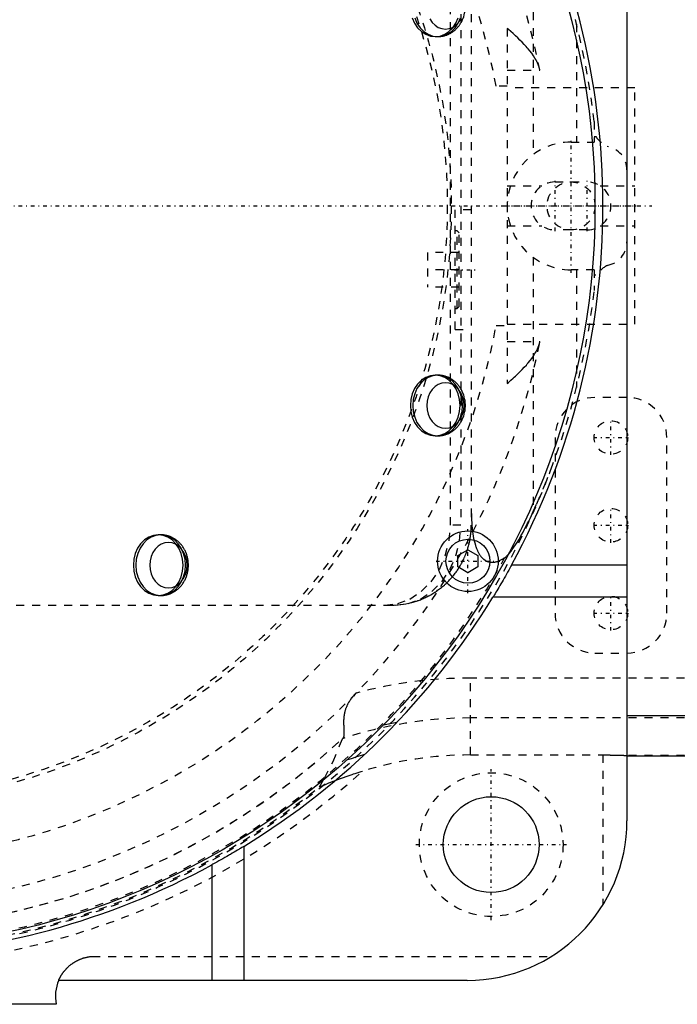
# Model space of a CAD drawing. Extents: x -584 to 223, y -128 to 128.
# Tile 18 of 20: x 21 to 103, y -100 to 23. Entities that reach past the tile are written whole.
import ezdxf

# ---------------------------------------------------------------- set-up
doc = ezdxf.new("R2010")
doc.units = 0
doc.linetypes.add('CENTER', pattern=[1.5, 0.45, -0.5, 0.05, -0.5])
doc.linetypes.add('DASHED', pattern=[2, 1, -1])
for name, color, linetype in [('AM_0', 7, 'CONTINUOUS'), ('AM_3', 7, 'DASHED'), ('AM_7', 7, 'CENTER')]:
    doc.layers.add(name, color=color, linetype=linetype)

msp = doc.modelspace()

# ---------------------------------------------------------------- linework, layer by layer
at = {"layer": 'AM_0', "color": 7, "linetype": 'CONTINUOUS'}
for p, q in [((97, 77), (97, -77)), ((75.83, -43.78), (77.08, -43.06)), ((77.08, -43.06), (78.33, -43.78)), ((75.83, -45.22), (75.83, -43.78)), ((78.33, -43.78), (78.33, -45.22)), ((77.08, -45.94), (75.83, -45.22)), ((78.33, -45.22), (77.08, -45.94)), ((97, -45), (82.53, -45)), ((97, -49), (80.22, -49)), ((108.2, -63.86), (97, -63.86)), ((97, -68.86), (108.2, -68.86)), ((49, -80.22), (49, -97)), ((45, -82.53), (45, -97)), ((77, -97), (25.81, -97)), ((25.5, -100), (-25.5, -100))]:
    msp.add_line(p, q, dxfattribs=at)
for points in [[(82.53, -45, 0), (82.46, -45.12, 0), (82.33, -45.37, 0), (82.19, -45.62, 0), (82.12, -45.74, 0), (82.05, -45.87, 0), (81.91, -46.12, 0), (81.77, -46.37, 0), (81.63, -46.61, 0), (81.49, -46.86, 0), (81.35, -47.1, 0), (81.28, -47.21, 0), (81.22, -47.33, 0), (81.08, -47.56, 0), (80.95, -47.78, 0), (80.83, -47.99, 0), (80.7, -48.2, 0), (80.59, -48.39, 0), (80.53, -48.48, 0), (80.48, -48.57, 0), (80.37, -48.75, 0), (80.27, -48.92, 0), (80.22, -49, 0)], [(49, -80.22, 0), (48.92, -80.27, 0), (48.75, -80.37, 0), (48.57, -80.48, 0), (48.48, -80.53, 0), (48.39, -80.59, 0), (48.2, -80.7, 0), (47.99, -80.83, 0), (47.78, -80.95, 0), (47.56, -81.08, 0), (47.33, -81.22, 0), (47.21, -81.28, 0), (47.1, -81.35, 0), (46.86, -81.49, 0), (46.61, -81.63, 0), (46.37, -81.77, 0), (46.12, -81.91, 0), (45.87, -82.05, 0), (45.74, -82.12, 0), (45.62, -82.19, 0), (45.37, -82.33, 0), (45.12, -82.46, 0), (45, -82.53, 0)]]:
    msp.add_polyline3d(points, dxfattribs=at)
for centre, radius in [((0, 0), 93), ((77.08, -44.5), 3.8), ((77.08, -44.5), 2.75), ((80, -80), 6)]:
    msp.add_circle(centre, radius, dxfattribs=at)
for centre, radius, start, end in [((0, 0), 94, 331.3979, 28.6021), ((0, 0), 94, 301.4179, 328.5821), ((77.4, -115), 51.14, 100.3624, 102.329), ((77.4, -115), 48.14, 105.9867, 108.8056), ((77, -77), 20, 270, 0), ((0, 0), 94, 271.8689, 298.6021), ((30.4, -98.98), 5, 156.6178, 191.7205)]:
    msp.add_arc(centre, radius, start, end, dxfattribs=at)
at = {"layer": 'AM_3', "color": 6, "linetype": 'DASHED'}
for p, q in [((74.88, -40), (74.88, 40)), ((76.2, 40), (76.2, -40)), ((77.5, 40), (77.5, -40)), ((85.27, 38.28), (85.27, 6.45)), ((82, 22.23), (82, -22.23)), ((90.69, 22.74), (90.69, 8)), ((72.98, 21.2), (73.29, 21.2)), ((82, 17), (86.09, 17)), ((82, 15), (80.62, 15)), ((98, 14.8), (82, 14.8)), ((98, -14.8), (98, 14.8)), ((92.9, 10.58), (92.9, 8)), ((92.9, 8.68), (93.1, 8.68)), ((90, 8), (92.9, 8)), ((82, 2.5), (86.34, 2.5)), ((88, 3), (92, 3)), ((93.66, 2.5), (98, 2.5)), ((77.5, -0.5), (75.5, -0.5)), ((75.5, -15.5), (75.5, -0.5)), ((75.75, -3.14), (75.5, -3.14)), ((76, -3.39), (75.75, -3.14)), ((75.75, -12.86), (75.75, -3.14)), ((76, -12.61), (76, -3.39)), ((82, -2.5), (86.34, -2.5)), ((92, -3), (88, -3)), ((93.66, -2.5), (98, -2.5)), ((76, -5.83), (72, -5.83)), ((72, -5.83), (72, -10.16)), ((85.27, -6.45), (85.27, -38.28)), ((76, -8), (72, -8)), ((92.9, -8), (90, -8)), ((90.69, -8), (90.69, -22.74)), ((92.9, -8), (92.9, -10.58)), ((93.1, -8.68), (92.9, -8.68)), ((76, -10.16), (72, -10.16)), ((75.5, -12.86), (75.75, -12.86)), ((75.75, -12.86), (76, -12.61)), ((75.5, -15.5), (77.5, -15.5)), ((80.62, -15), (82, -15)), ((82, -14.8), (98, -14.8)), ((82, -17), (86.09, -17)), ((73.29, -21.2), (72.98, -21.2)), ((97, -24), (93, -24)), ((72.98, -28.8), (73.29, -28.8)), ((88, -29), (88, -51)), ((102, -51), (102, -29)), ((76.2, -40), (74.88, -40)), ((38.59, -41.2), (38.28, -41.2)), ((38.28, -48.8), (38.59, -48.8)), ((-97.51, -50), (68.01, -50)), ((93, -56), (97, -56)), ((77.4, -68.77), (77.4, -59.14)), ((108.2, -59.14), (77.4, -59.14)), ((108.2, -64.14), (77.4, -64.14)), ((77.4, -68.77), (94, -68.77)), ((94, -68.77), (94, -87.54)), ((108.2, -68.85), (97, -68.85)), ((30, -94), (87.54, -94))]:
    msp.add_line(p, q, dxfattribs=at)
for points in [[(70.11, 23.55), (70.39, 22.89), (70.78, 22.31), (71.25, 21.84), (71.79, 21.49), (72.38, 21.27), (72.98, 21.2), (73.59, 21.27), (74.17, 21.49), (74.71, 21.84), (75.18, 22.31), (75.57, 22.89), (75.86, 23.55)], [(70.41, 23.55), (70.7, 22.89), (71.09, 22.31), (71.56, 21.84), (72.1, 21.49), (72.68, 21.27), (73.29, 21.2), (73.89, 21.27), (74.48, 21.49), (75.02, 21.84), (75.49, 22.31), (75.87, 22.89), (76.16, 23.55)], [(72.32, 23.41), (72.61, 22.98), (72.96, 22.63), (73.37, 22.36), (73.81, 22.2), (74.26, 22.15), (74.72, 22.2), (75.16, 22.36), (75.56, 22.63), (75.91, 22.98), (76.21, 23.41)], [(66.69, -50), (68.28, -49.81), (69.82, -49.24), (71.24, -48.31), (72.48, -47.07), (73.5, -45.56), (74.25, -43.83), (74.72, -41.95), (74.88, -40)], [(68.01, -50), (69.6, -49.81), (71.14, -49.24), (72.56, -48.31), (73.8, -47.07), (74.82, -45.56), (75.57, -43.83), (76.04, -41.95), (76.2, -40)]]:
    msp.add_lwpolyline(points, dxfattribs=at)
for points in [[(72.98, -28.8), (73.59, -28.73), (74.17, -28.51), (74.71, -28.16), (75.18, -27.69), (75.57, -27.11), (75.86, -26.45), (76.04, -25.74), (76.1, -25), (76.04, -24.26), (75.86, -23.55), (75.57, -22.89), (75.18, -22.31), (74.71, -21.84), (74.17, -21.49), (73.59, -21.27), (72.98, -21.2), (72.38, -21.27), (71.79, -21.49), (71.25, -21.84), (70.78, -22.31), (70.39, -22.89), (70.11, -23.55), (69.93, -24.26), (69.87, -25), (69.93, -25.74), (70.11, -26.45), (70.39, -27.11), (70.78, -27.69), (71.25, -28.16), (71.79, -28.51), (72.38, -28.73)], [(73.29, -28.8), (73.89, -28.73), (74.48, -28.51), (75.02, -28.16), (75.49, -27.69), (75.87, -27.11), (76.16, -26.45), (76.34, -25.74), (76.4, -25), (76.34, -24.26), (76.16, -23.55), (75.87, -22.89), (75.49, -22.31), (75.02, -21.84), (74.48, -21.49), (73.89, -21.27), (73.29, -21.2), (72.68, -21.27), (72.1, -21.49), (71.56, -21.84), (71.09, -22.31), (70.7, -22.89), (70.41, -23.55), (70.23, -24.26), (70.17, -25), (70.23, -25.74), (70.41, -26.45), (70.7, -27.11), (71.09, -27.69), (71.56, -28.16), (72.1, -28.51), (72.68, -28.73)], [(74.26, -22.15), (73.81, -22.2), (73.37, -22.36), (72.96, -22.63), (72.61, -22.98), (72.32, -23.41), (72.1, -23.91), (71.97, -24.44), (71.92, -25), (71.97, -25.56), (72.1, -26.09), (72.32, -26.59), (72.61, -27.02), (72.96, -27.37), (73.37, -27.64), (73.81, -27.8), (74.26, -27.85), (74.72, -27.8), (75.16, -27.64), (75.56, -27.37), (75.91, -27.02), (76.21, -26.59), (76.42, -26.09), (76.55, -25.56), (76.6, -25), (76.55, -24.44), (76.42, -23.91), (76.21, -23.41), (75.91, -22.98), (75.56, -22.63), (75.16, -22.36), (74.72, -22.2)], [(38.28, -48.8), (38.89, -48.73), (39.47, -48.51), (40.01, -48.16), (40.48, -47.69), (40.87, -47.11), (41.16, -46.45), (41.33, -45.74), (41.39, -45), (41.33, -44.26), (41.16, -43.55), (40.87, -42.89), (40.48, -42.31), (40.01, -41.84), (39.47, -41.49), (38.89, -41.27), (38.28, -41.2), (37.67, -41.27), (37.09, -41.49), (36.55, -41.84), (36.08, -42.31), (35.69, -42.89), (35.41, -43.55), (35.23, -44.26), (35.17, -45), (35.23, -45.74), (35.41, -46.45), (35.69, -47.11), (36.08, -47.69), (36.55, -48.16), (37.09, -48.51), (37.67, -48.73)], [(38.59, -48.8), (39.19, -48.73), (39.78, -48.51), (40.32, -48.16), (40.79, -47.69), (41.17, -47.11), (41.46, -46.45), (41.64, -45.74), (41.7, -45), (41.64, -44.26), (41.46, -43.55), (41.17, -42.89), (40.79, -42.31), (40.32, -41.84), (39.78, -41.49), (39.19, -41.27), (38.59, -41.2), (37.98, -41.27), (37.4, -41.49), (36.86, -41.84), (36.39, -42.31), (36, -42.89), (35.71, -43.55), (35.53, -44.26), (35.47, -45), (35.53, -45.74), (35.71, -46.45), (36, -47.11), (36.39, -47.69), (36.86, -48.16), (37.4, -48.51), (37.98, -48.73)], [(39.56, -42.15), (39.11, -42.2), (38.67, -42.36), (38.26, -42.63), (37.91, -42.98), (37.62, -43.41), (37.4, -43.91), (37.27, -44.44), (37.22, -45), (37.27, -45.56), (37.4, -46.09), (37.62, -46.59), (37.91, -47.02), (38.26, -47.37), (38.67, -47.64), (39.11, -47.8), (39.56, -47.85), (40.02, -47.8), (40.46, -47.64), (40.86, -47.37), (41.21, -47.02), (41.51, -46.59), (41.72, -46.09), (41.85, -45.56), (41.9, -45), (41.85, -44.44), (41.72, -43.91), (41.51, -43.41), (41.21, -42.98), (40.86, -42.63), (40.46, -42.36), (40.02, -42.2)]]:
    msp.add_lwpolyline(points, close=True, dxfattribs=at)
for points in [[(76.2, 22.92, 0), (76.26, 23.02, 0), (76.37, 23.23, 0), (76.46, 23.46, 0), (76.51, 23.57, 0), (76.55, 23.68, 0), (76.62, 23.92, 0), (76.67, 24.15, 0), (76.72, 24.39, 0), (76.75, 24.63, 0), (76.76, 24.88, 0), (76.76, 25, 0), (76.76, 25.12, 0), (76.75, 25.37, 0), (76.72, 25.61, 0), (76.67, 25.85, 0), (76.62, 26.08, 0), (76.55, 26.32, 0), (76.51, 26.43, 0), (76.46, 26.54, 0), (76.37, 26.76, 0), (76.26, 26.98, 0), (76.2, 27.08, 0)], [(74.88, 21.62, 0), (74.92, 21.64, 0), (75.01, 21.7, 0), (75.1, 21.75, 0), (75.14, 21.78, 0), (75.18, 21.81, 0), (75.27, 21.87, 0), (75.35, 21.94, 0), (75.43, 22, 0), (75.51, 22.07, 0), (75.58, 22.14, 0), (75.62, 22.18, 0), (75.66, 22.21, 0), (75.73, 22.29, 0), (75.8, 22.37, 0), (75.87, 22.45, 0), (75.93, 22.53, 0), (75.99, 22.61, 0), (76.02, 22.65, 0), (76.05, 22.7, 0), (76.11, 22.78, 0), (76.17, 22.87, 0), (76.2, 22.92, 0)], [(86.09, 17, 0), (86.08, 17.03, 0), (86.07, 17.09, 0), (86.06, 17.15, 0), (86.05, 17.18, 0), (86.04, 17.21, 0), (86.03, 17.26, 0), (86.01, 17.32, 0), (85.99, 17.38, 0), (85.97, 17.44, 0), (85.96, 17.49, 0), (85.95, 17.52, 0), (85.94, 17.55, 0), (85.92, 17.61, 0), (85.89, 17.66, 0), (85.87, 17.72, 0), (85.85, 17.78, 0), (85.83, 17.83, 0), (85.81, 17.86, 0), (85.8, 17.89, 0), (85.78, 17.94, 0), (85.75, 18, 0), (85.74, 18.02, 0), (85.72, 18.05, 0), (85.7, 18.11, 0), (85.67, 18.16, 0), (85.66, 18.19, 0), (85.64, 18.21, 0), (85.61, 18.27, 0), (85.58, 18.32, 0), (85.48, 18.51, 0), (85.28, 18.81, 0), (85.07, 19.11, 0), (84.85, 19.4, 0), (84.63, 19.67, 0), (84.51, 19.81, 0), (84.39, 19.95, 0), (84.14, 20.22, 0), (83.87, 20.5, 0), (83.6, 20.77, 0), (83.32, 21.04, 0), (83.03, 21.31, 0), (82.89, 21.45, 0), (82.74, 21.58, 0), (82.45, 21.84, 0), (82.15, 22.1, 0), (82, 22.23, 0)], [(73.29, 21.2, 0), (73.33, 21.2, 0), (73.43, 21.2, 0), (73.52, 21.21, 0), (73.56, 21.21, 0), (73.61, 21.22, 0), (73.7, 21.23, 0), (73.79, 21.24, 0), (73.88, 21.26, 0), (73.97, 21.27, 0), (74.06, 21.3, 0), (74.11, 21.31, 0), (74.15, 21.32, 0), (74.24, 21.34, 0), (74.33, 21.37, 0), (74.42, 21.4, 0), (74.5, 21.44, 0), (74.59, 21.47, 0), (74.63, 21.49, 0), (74.67, 21.51, 0), (74.75, 21.55, 0), (74.84, 21.6, 0), (74.88, 21.62, 0)], [(82, -22.23, 0), (82.15, -22.1, 0), (82.45, -21.84, 0), (82.75, -21.58, 0), (82.89, -21.44, 0), (83.04, -21.31, 0), (83.33, -21.04, 0), (83.61, -20.76, 0), (83.88, -20.49, 0), (84.14, -20.21, 0), (84.4, -19.94, 0), (84.52, -19.8, 0), (84.64, -19.66, 0), (84.86, -19.38, 0), (85.08, -19.1, 0), (85.29, -18.81, 0), (85.48, -18.5, 0), (85.59, -18.32, 0), (85.62, -18.26, 0), (85.64, -18.21, 0), (85.66, -18.18, 0), (85.67, -18.15, 0), (85.7, -18.1, 0), (85.73, -18.05, 0), (85.74, -18.02, 0), (85.75, -17.99, 0), (85.78, -17.94, 0), (85.8, -17.88, 0), (85.82, -17.85, 0), (85.83, -17.83, 0), (85.85, -17.77, 0), (85.87, -17.72, 0), (85.9, -17.66, 0), (85.92, -17.6, 0), (85.94, -17.55, 0), (85.95, -17.52, 0), (85.96, -17.49, 0), (85.97, -17.43, 0), (85.99, -17.38, 0), (86.01, -17.32, 0), (86.03, -17.26, 0), (86.04, -17.2, 0), (86.05, -17.18, 0), (86.06, -17.15, 0), (86.07, -17.09, 0), (86.08, -17.03, 0), (86.09, -17, 0)], [(74.88, -21.62, 0), (74.84, -21.6, 0), (74.75, -21.55, 0), (74.67, -21.51, 0), (74.63, -21.49, 0), (74.59, -21.47, 0), (74.5, -21.44, 0), (74.42, -21.4, 0), (74.33, -21.37, 0), (74.24, -21.34, 0), (74.15, -21.32, 0), (74.11, -21.31, 0), (74.06, -21.29, 0), (73.97, -21.27, 0), (73.88, -21.26, 0), (73.79, -21.24, 0), (73.7, -21.23, 0), (73.61, -21.22, 0), (73.56, -21.21, 0), (73.52, -21.21, 0), (73.43, -21.2, 0), (73.33, -21.2, 0), (73.29, -21.2, 0)], [(76.2, -22.92, 0), (76.17, -22.87, 0), (76.11, -22.78, 0), (76.05, -22.7, 0), (76.02, -22.65, 0), (75.99, -22.61, 0), (75.93, -22.53, 0), (75.87, -22.45, 0), (75.8, -22.37, 0), (75.73, -22.29, 0), (75.66, -22.21, 0), (75.62, -22.18, 0), (75.58, -22.14, 0), (75.51, -22.07, 0), (75.43, -22, 0), (75.35, -21.94, 0), (75.27, -21.87, 0), (75.18, -21.81, 0), (75.14, -21.78, 0), (75.1, -21.75, 0), (75.01, -21.7, 0), (74.92, -21.64, 0), (74.88, -21.62, 0)], [(76.2, -27.08, 0), (76.26, -26.98, 0), (76.37, -26.77, 0), (76.46, -26.54, 0), (76.51, -26.43, 0), (76.55, -26.32, 0), (76.62, -26.08, 0), (76.67, -25.85, 0), (76.72, -25.61, 0), (76.75, -25.37, 0), (76.76, -25.12, 0), (76.76, -25, 0), (76.76, -24.88, 0), (76.75, -24.63, 0), (76.72, -24.39, 0), (76.67, -24.15, 0), (76.62, -23.92, 0), (76.55, -23.68, 0), (76.51, -23.57, 0), (76.46, -23.46, 0), (76.37, -23.24, 0), (76.26, -23.02, 0), (76.2, -22.92, 0)], [(74.88, -28.38, 0), (74.92, -28.36, 0), (75.01, -28.3, 0), (75.1, -28.25, 0), (75.14, -28.22, 0), (75.18, -28.19, 0), (75.27, -28.13, 0), (75.35, -28.06, 0), (75.43, -28, 0), (75.51, -27.93, 0), (75.58, -27.86, 0), (75.62, -27.82, 0), (75.66, -27.79, 0), (75.73, -27.71, 0), (75.8, -27.63, 0), (75.87, -27.55, 0), (75.93, -27.47, 0), (75.99, -27.39, 0), (76.02, -27.35, 0), (76.05, -27.3, 0), (76.11, -27.22, 0), (76.17, -27.13, 0), (76.2, -27.08, 0)], [(73.29, -28.8, 0), (73.33, -28.8, 0), (73.43, -28.8, 0), (73.52, -28.79, 0), (73.56, -28.79, 0), (73.61, -28.78, 0), (73.7, -28.77, 0), (73.79, -28.76, 0), (73.88, -28.74, 0), (73.97, -28.73, 0), (74.06, -28.7, 0), (74.11, -28.69, 0), (74.15, -28.68, 0), (74.24, -28.66, 0), (74.33, -28.63, 0), (74.42, -28.6, 0), (74.5, -28.56, 0), (74.59, -28.53, 0), (74.63, -28.51, 0), (74.67, -28.49, 0), (74.75, -28.45, 0), (74.84, -28.4, 0), (74.88, -28.38, 0)], [(85.27, -38.28, 0), (85.71, -37.32, 0), (86.52, -35.43, 0), (87.29, -33.51, 0), (87.66, -32.52, 0)], [(77.5, -37.9, 0), (77.5, -38.19, 0), (77.51, -38.78, 0), (77.54, -39.36, 0), (77.55, -39.65, 0), (77.57, -39.93, 0), (77.63, -40.51, 0), (77.7, -41.08, 0), (77.8, -41.65, 0), (77.93, -42.19, 0), (78.02, -42.5, 0), (78.05, -42.58, 0), (78.07, -42.66, 0), (78.09, -42.71, 0), (78.1, -42.75, 0), (78.13, -42.83, 0), (78.16, -42.91, 0), (78.18, -42.95, 0), (78.19, -42.99, 0), (78.23, -43.07, 0), (78.26, -43.15, 0), (78.28, -43.18, 0), (78.3, -43.22, 0), (78.33, -43.3, 0), (78.37, -43.37, 0), (78.41, -43.44, 0), (78.45, -43.51, 0), (78.49, -43.58, 0), (78.51, -43.61, 0), (78.53, -43.65, 0), (78.57, -43.71, 0), (78.61, -43.77, 0), (78.66, -43.84, 0), (78.71, -43.9, 0), (78.75, -43.95, 0), (78.78, -43.98, 0), (78.8, -44.01, 0), (78.85, -44.06, 0), (78.9, -44.12, 0), (78.96, -44.17, 0), (79.01, -44.22, 0), (79.07, -44.26, 0), (79.09, -44.28, 0), (79.12, -44.31, 0), (79.18, -44.35, 0), (79.24, -44.39, 0), (79.3, -44.42, 0), (79.37, -44.46, 0), (79.43, -44.49, 0), (79.47, -44.5, 0), (79.5, -44.52, 0), (79.57, -44.54, 0), (79.64, -44.57, 0), (79.71, -44.59, 0), (79.79, -44.6, 0), (79.86, -44.62, 0), (79.9, -44.62, 0), (79.94, -44.63, 0), (80.02, -44.63, 0), (80.1, -44.63, 0), (80.14, -44.63, 0), (80.18, -44.63, 0), (80.27, -44.63, 0), (80.35, -44.62, 0), (80.39, -44.61, 0), (80.44, -44.61, 0), (80.52, -44.59, 0), (80.61, -44.57, 0), (80.69, -44.55, 0), (80.78, -44.52, 0), (80.87, -44.49, 0), (80.91, -44.48, 0), (80.95, -44.46, 0), (81.04, -44.42, 0), (81.13, -44.39, 0), (81.21, -44.34, 0), (81.3, -44.3, 0), (81.38, -44.25, 0), (81.43, -44.23, 0), (81.47, -44.2, 0), (81.55, -44.15, 0), (81.63, -44.1, 0), (81.67, -44.07, 0)], [(81.67, -44.07, 0), (81.7, -44.06, 0), (81.75, -44.02, 0), (81.81, -43.98, 0), (81.83, -43.96, 0), (81.86, -43.94, 0), (81.91, -43.89, 0), (81.96, -43.85, 0), (82.01, -43.8, 0), (82.06, -43.75, 0), (82.1, -43.7, 0), (82.13, -43.68, 0), (82.15, -43.65, 0), (82.2, -43.6, 0), (82.25, -43.55, 0), (82.29, -43.49, 0), (82.34, -43.44, 0), (82.38, -43.39, 0), (82.4, -43.36, 0), (82.42, -43.33, 0), (82.47, -43.28, 0), (82.51, -43.23, 0), (82.53, -43.2, 0), (82.64, -43.05, 0), (82.85, -42.76, 0), (83.05, -42.45, 0), (83.25, -42.14, 0), (83.44, -41.82, 0), (83.63, -41.5, 0), (83.72, -41.34, 0), (83.81, -41.18, 0), (83.99, -40.85, 0), (84.17, -40.51, 0), (84.35, -40.17, 0), (84.52, -39.83, 0), (84.7, -39.48, 0), (84.78, -39.31, 0), (84.86, -39.14, 0), (85.03, -38.79, 0), (85.19, -38.45, 0), (85.27, -38.28, 0)], [(67.5, -50, 0), (67.86, -49.99, 0), (68.59, -49.94, 0), (69.31, -49.83, 0), (69.68, -49.76, 0), (69.74, -49.75, 0), (69.86, -49.72, 0), (69.99, -49.69, 0), (70.05, -49.67, 0), (70.11, -49.65, 0), (70.24, -49.62, 0), (70.36, -49.58, 0), (70.49, -49.54, 0), (70.62, -49.5, 0), (70.75, -49.46, 0), (70.81, -49.44, 0), (70.88, -49.41, 0), (71, -49.37, 0), (71.13, -49.32, 0), (71.26, -49.27, 0), (71.39, -49.21, 0), (71.52, -49.16, 0), (71.58, -49.13, 0), (71.65, -49.1, 0), (71.78, -49.04, 0), (71.9, -48.98, 0), (72.03, -48.91, 0), (72.16, -48.85, 0), (72.29, -48.78, 0), (72.35, -48.74, 0), (72.42, -48.71, 0), (72.54, -48.64, 0), (72.67, -48.56, 0), (72.8, -48.48, 0), (72.92, -48.4, 0), (73.04, -48.32, 0), (73.11, -48.28, 0), (73.17, -48.24, 0), (73.29, -48.15, 0), (73.41, -48.06, 0), (73.53, -47.97, 0), (73.66, -47.88, 0), (73.77, -47.79, 0), (73.83, -47.74, 0), (73.89, -47.69, 0), (74.01, -47.59, 0), (74.13, -47.49, 0), (74.18, -47.44, 0), (74.24, -47.39, 0), (74.35, -47.28, 0), (74.47, -47.17, 0), (74.52, -47.12, 0), (74.58, -47.07, 0), (74.69, -46.95, 0), (74.79, -46.84, 0), (74.9, -46.73, 0), (75, -46.61, 0), (75.11, -46.49, 0), (75.16, -46.43, 0), (75.21, -46.37, 0), (75.31, -46.25, 0), (75.41, -46.12, 0), (75.5, -46, 0), (75.6, -45.87, 0), (75.69, -45.74, 0), (75.73, -45.68, 0), (75.78, -45.61, 0), (75.87, -45.48, 0), (75.95, -45.34, 0), (76.04, -45.21, 0), (76.12, -45.07, 0), (76.2, -44.93, 0), (76.24, -44.86, 0), (76.28, -44.79, 0), (76.35, -44.65, 0), (76.42, -44.51, 0), (76.5, -44.37, 0), (76.56, -44.23, 0), (76.63, -44.08, 0), (76.66, -44.01, 0), (76.69, -43.94, 0), (76.75, -43.79, 0), (76.81, -43.64, 0), (76.87, -43.5, 0), (76.92, -43.35, 0), (76.97, -43.2, 0), (77, -43.13, 0), (77.02, -43.05, 0), (77.07, -42.9, 0), (77.11, -42.75, 0), (77.13, -42.68, 0), (77.15, -42.61, 0), (77.19, -42.46, 0), (77.23, -42.31, 0), (77.25, -42.23, 0), (77.26, -42.16, 0), (77.3, -42.01, 0), (77.33, -41.85, 0), (77.35, -41.7, 0), (77.38, -41.55, 0), (77.4, -41.4, 0), (77.41, -41.33, 0), (77.42, -41.26, 0), (77.44, -41.11, 0), (77.45, -40.96, 0), (77.47, -40.81, 0), (77.48, -40.66, 0), (77.49, -40.51, 0), (77.49, -40.44, 0), (77.49, -40.37, 0), (77.5, -40.22, 0), (77.5, -40.07, 0), (77.5, -40, 0)], [(38.59, -48.8, 0), (38.64, -48.8, 0), (38.74, -48.8, 0), (38.85, -48.79, 0), (38.9, -48.78, 0), (38.95, -48.78, 0), (39.05, -48.77, 0), (39.16, -48.75, 0), (39.26, -48.73, 0), (39.36, -48.71, 0), (39.46, -48.68, 0), (39.51, -48.66, 0), (39.56, -48.65, 0), (39.66, -48.62, 0), (39.76, -48.58, 0), (39.86, -48.54, 0), (39.95, -48.5, 0), (40.04, -48.45, 0), (40.09, -48.43, 0), (40.14, -48.4, 0), (40.23, -48.35, 0), (40.32, -48.3, 0), (40.36, -48.27, 0), (40.41, -48.24, 0), (40.49, -48.18, 0), (40.58, -48.12, 0), (40.62, -48.09, 0), (40.66, -48.05, 0), (40.74, -47.99, 0), (40.82, -47.92, 0), (40.9, -47.85, 0), (40.97, -47.77, 0), (41.04, -47.69, 0), (41.08, -47.65, 0), (41.11, -47.61, 0), (41.18, -47.53, 0), (41.25, -47.45, 0), (41.31, -47.37, 0), (41.37, -47.28, 0), (41.43, -47.19, 0), (41.46, -47.14, 0), (41.49, -47.1, 0), (41.54, -47.01, 0), (41.59, -46.91, 0), (41.64, -46.82, 0), (41.69, -46.72, 0), (41.73, -46.63, 0), (41.75, -46.58, 0), (41.77, -46.53, 0), (41.81, -46.43, 0), (41.85, -46.32, 0), (41.88, -46.22, 0), (41.91, -46.12, 0), (41.94, -46.01, 0), (41.95, -45.96, 0), (41.96, -45.91, 0), (41.98, -45.8, 0), (42, -45.7, 0), (42.02, -45.59, 0), (42.03, -45.48, 0), (42.04, -45.38, 0), (42.05, -45.32, 0), (42.05, -45.27, 0), (42.06, -45.16, 0), (42.06, -45.05, 0), (42.06, -45, 0), (42.06, -44.95, 0), (42.06, -44.84, 0), (42.05, -44.73, 0), (42.05, -44.68, 0), (42.04, -44.62, 0), (42.03, -44.51, 0), (42.02, -44.41, 0), (42, -44.3, 0), (41.98, -44.19, 0), (41.96, -44.09, 0), (41.95, -44.04, 0), (41.94, -43.98, 0), (41.91, -43.88, 0), (41.88, -43.78, 0), (41.85, -43.67, 0), (41.81, -43.57, 0), (41.77, -43.47, 0), (41.75, -43.42, 0), (41.73, -43.37, 0), (41.69, -43.28, 0), (41.64, -43.18, 0), (41.59, -43.08, 0), (41.54, -42.99, 0), (41.49, -42.9, 0), (41.46, -42.85, 0), (41.43, -42.81, 0), (41.37, -42.72, 0), (41.31, -42.63, 0), (41.25, -42.55, 0), (41.18, -42.47, 0), (41.11, -42.38, 0), (41.08, -42.35, 0), (41.04, -42.31, 0), (40.97, -42.23, 0), (40.9, -42.15, 0), (40.82, -42.08, 0), (40.74, -42.01, 0), (40.66, -41.94, 0), (40.62, -41.91, 0), (40.58, -41.88, 0), (40.49, -41.82, 0), (40.41, -41.76, 0), (40.36, -41.73, 0), (40.32, -41.7, 0), (40.23, -41.65, 0), (40.14, -41.6, 0), (40.09, -41.57, 0), (40.04, -41.55, 0), (39.95, -41.5, 0), (39.86, -41.46, 0), (39.76, -41.42, 0), (39.66, -41.38, 0), (39.56, -41.35, 0), (39.51, -41.34, 0), (39.46, -41.32, 0), (39.36, -41.29, 0), (39.26, -41.27, 0), (39.16, -41.25, 0), (39.05, -41.23, 0), (38.95, -41.22, 0), (38.9, -41.22, 0), (38.85, -41.21, 0), (38.74, -41.2, 0), (38.64, -41.2, 0), (38.59, -41.2, 0)], [(63.07, -61.01, 0), (62.91, -61.18, 0), (62.73, -61.39, 0), (62.68, -61.44, 0), (62.63, -61.5, 0), (62.61, -61.53, 0), (62.58, -61.56, 0), (62.54, -61.62, 0), (62.49, -61.68, 0), (62.45, -61.73, 0), (62.4, -61.79, 0), (62.36, -61.85, 0), (62.34, -61.88, 0), (62.32, -61.91, 0), (62.28, -61.98, 0), (62.24, -62.04, 0), (62.22, -62.07, 0), (62.2, -62.1, 0), (62.16, -62.16, 0), (62.12, -62.22, 0), (62.1, -62.25, 0), (62.08, -62.29, 0), (62.05, -62.35, 0), (62.01, -62.41, 0), (61.98, -62.48, 0), (61.95, -62.54, 0), (61.92, -62.61, 0), (61.9, -62.64, 0), (61.89, -62.68, 0), (61.86, -62.74, 0), (61.83, -62.81, 0), (61.81, -62.87, 0), (61.78, -62.94, 0), (61.76, -63, 0), (61.75, -63.04, 0), (61.74, -63.07, 0), (61.72, -63.14, 0), (61.7, -63.2, 0), (61.68, -63.27, 0), (61.66, -63.34, 0), (61.64, -63.4, 0), (61.64, -63.43, 0), (61.63, -63.47, 0), (61.61, -63.53, 0), (61.6, -63.6, 0), (61.59, -63.67, 0), (61.58, -63.74, 0), (61.57, -63.8, 0), (61.56, -63.83, 0), (61.56, -63.87, 0), (61.55, -63.93, 0), (61.54, -64, 0), (61.54, -64.06, 0), (61.53, -64.13, 0), (61.53, -64.19, 0), (61.52, -64.23, 0), (61.52, -64.26, 0), (61.52, -64.32, 0), (61.51, -64.38, 0), (61.51, -64.42, 0), (61.51, -64.45, 0), (61.51, -64.51, 0), (61.51, -64.57, 0), (61.51, -64.6, 0), (61.51, -64.63, 0), (61.51, -64.69, 0), (61.51, -64.76, 0), (61.51, -64.82, 0), (61.51, -64.88, 0), (61.51, -64.93, 0), (61.51, -64.96, 0), (61.51, -64.99, 0), (61.52, -65.05, 0), (61.52, -65.11, 0), (61.52, -65.16, 0), (61.52, -65.22, 0), (61.52, -65.28, 0), (61.53, -65.3, 0), (61.53, -65.33, 0), (61.53, -65.38, 0), (61.53, -65.44, 0), (61.53, -65.49, 0), (61.54, -65.54, 0), (61.54, -65.59, 0), (61.54, -65.62, 0), (61.54, -65.64, 0), (61.54, -65.69, 0), (61.55, -65.74, 0), (61.55, -65.79, 0), (61.55, -65.83, 0), (61.55, -65.88, 0), (61.55, -65.9, 0), (61.55, -65.92, 0), (61.55, -65.97, 0), (61.55, -66.01, 0), (61.55, -66.05, 0), (61.55, -66.09, 0), (61.55, -66.13, 0), (61.55, -66.15, 0), (61.55, -66.17, 0), (61.55, -66.21, 0), (61.55, -66.25, 0), (61.55, -66.27, 0), (61.54, -66.28, 0), (61.54, -66.32, 0), (61.54, -66.35, 0), (61.54, -66.37, 0), (61.53, -66.38, 0), (61.53, -66.41, 0), (61.52, -66.44, 0), (61.52, -66.47, 0), (61.51, -66.5, 0), (61.5, -66.52, 0), (61.5, -66.53, 0), (61.5, -66.55, 0), (61.49, -66.57, 0), (61.48, -66.59, 0), (61.47, -66.61, 0), (61.46, -66.63, 0), (61.45, -66.65, 0), (61.44, -66.66, 0), (61.44, -66.66, 0), (61.43, -66.68, 0), (61.41, -66.69, 0), (61.41, -66.7, 0)], [(58.49, -72.75, 0), (59.13, -71.67, 0), (60.19, -69.58, 0), (61.01, -67.63, 0), (61.35, -66.74, 0)], [(61.41, -66.7, 0), (61.4, -66.71, 0), (61.38, -66.72, 0), (61.36, -66.73, 0), (61.35, -66.74, 0)], [(94, -68.77, 0), (94.02, -68.77, 0), (94.06, -68.77, 0), (94.11, -68.77, 0), (94.13, -68.77, 0), (94.15, -68.77, 0), (94.19, -68.77, 0), (94.23, -68.77, 0), (94.27, -68.77, 0), (94.32, -68.77, 0), (94.36, -68.77, 0), (94.38, -68.77, 0), (94.4, -68.77, 0), (94.44, -68.77, 0), (94.48, -68.77, 0), (94.53, -68.77, 0), (94.57, -68.77, 0), (94.61, -68.77, 0), (94.63, -68.77, 0), (94.65, -68.77, 0), (94.69, -68.77, 0), (94.73, -68.77, 0), (94.75, -68.77, 0), (94.77, -68.77, 0), (94.81, -68.77, 0), (94.86, -68.77, 0), (94.88, -68.78, 0), (94.9, -68.78, 0), (94.94, -68.78, 0), (94.98, -68.78, 0), (95.02, -68.78, 0), (95.06, -68.78, 0), (95.1, -68.78, 0), (95.11, -68.78, 0), (95.13, -68.78, 0), (95.17, -68.78, 0), (95.21, -68.78, 0), (95.25, -68.78, 0), (95.29, -68.78, 0), (95.33, -68.78, 0), (95.35, -68.78, 0), (95.37, -68.78, 0), (95.4, -68.78, 0), (95.44, -68.78, 0), (95.48, -68.78, 0), (95.51, -68.78, 0), (95.55, -68.78, 0), (95.57, -68.78, 0), (95.59, -68.78, 0), (95.62, -68.79, 0), (95.66, -68.79, 0), (95.69, -68.79, 0), (95.73, -68.79, 0), (95.76, -68.79, 0), (95.78, -68.79, 0), (95.8, -68.79, 0), (95.83, -68.79, 0), (95.86, -68.79, 0), (95.9, -68.79, 0), (95.93, -68.79, 0), (95.96, -68.79, 0), (95.98, -68.79, 0), (95.99, -68.79, 0), (96.02, -68.79, 0), (96.05, -68.79, 0), (96.07, -68.8, 0), (96.09, -68.8, 0), (96.12, -68.8, 0), (96.15, -68.8, 0), (96.16, -68.8, 0), (96.17, -68.8, 0), (96.2, -68.8, 0), (96.23, -68.8, 0), (96.26, -68.8, 0), (96.29, -68.8, 0), (96.32, -68.8, 0), (96.33, -68.8, 0), (96.34, -68.8, 0), (96.37, -68.8, 0), (96.39, -68.81, 0), (96.42, -68.81, 0), (96.44, -68.81, 0), (96.47, -68.81, 0), (96.48, -68.81, 0), (96.49, -68.81, 0), (96.52, -68.81, 0), (96.54, -68.81, 0), (96.56, -68.81, 0), (96.58, -68.81, 0), (96.6, -68.81, 0), (96.61, -68.82, 0), (96.62, -68.82, 0), (96.64, -68.82, 0), (96.66, -68.82, 0), (96.68, -68.82, 0), (96.7, -68.82, 0), (96.72, -68.82, 0), (96.73, -68.82, 0), (96.74, -68.82, 0), (96.75, -68.82, 0), (96.77, -68.82, 0), (96.79, -68.83, 0), (96.8, -68.83, 0), (96.82, -68.83, 0), (96.82, -68.83, 0), (96.83, -68.83, 0), (96.85, -68.83, 0), (96.86, -68.83, 0), (96.86, -68.83, 0), (96.87, -68.83, 0), (96.88, -68.83, 0), (96.89, -68.83, 0), (96.9, -68.84, 0), (96.91, -68.84, 0), (96.92, -68.84, 0), (96.93, -68.84, 0), (96.93, -68.84, 0), (96.94, -68.84, 0), (96.95, -68.84, 0), (96.95, -68.84, 0), (96.96, -68.84, 0), (96.96, -68.84, 0), (96.97, -68.85, 0), (96.98, -68.85, 0), (96.98, -68.85, 0), (96.99, -68.85, 0), (96.99, -68.85, 0), (96.99, -68.85, 0), (96.99, -68.85, 0), (97, -68.85, 0), (97, -68.85, 0)], [(58.49, -72.75, 0), (58.49, -72.75, 0), (58.49, -72.75, 0), (58.49, -72.75, 0), (58.49, -72.75, 0), (58.49, -72.75, 0), (58.49, -72.75, 0), (58.49, -72.76, 0), (58.49, -72.76, 0), (58.49, -72.76, 0), (58.49, -72.76, 0), (58.49, -72.76, 0), (58.49, -72.76, 0), (58.49, -72.76, 0), (58.49, -72.76, 0), (58.49, -72.76, 0), (58.49, -72.76, 0), (58.5, -72.76, 0), (58.5, -72.75, 0), (58.5, -72.75, 0), (58.5, -72.75, 0), (58.5, -72.75, 0), (58.5, -72.75, 0), (58.5, -72.75, 0), (58.5, -72.75, 0), (58.51, -72.75, 0), (58.51, -72.75, 0), (58.51, -72.75, 0), (58.51, -72.75, 0), (58.51, -72.75, 0), (58.51, -72.75, 0), (58.52, -72.75, 0), (58.52, -72.75, 0), (58.52, -72.75, 0), (58.52, -72.75, 0), (58.53, -72.75, 0), (58.53, -72.74, 0), (58.53, -72.74, 0), (58.54, -72.74, 0), (58.54, -72.74, 0), (58.54, -72.74, 0), (58.54, -72.74, 0), (58.55, -72.74, 0), (58.55, -72.74, 0), (58.55, -72.74, 0), (58.56, -72.73, 0), (58.56, -72.73, 0), (58.56, -72.73, 0), (58.56, -72.73, 0), (58.57, -72.73, 0), (58.57, -72.73, 0), (58.59, -72.72, 0), (58.62, -72.71, 0), (58.63, -72.7, 0), (58.65, -72.7, 0), (58.68, -72.68, 0), (58.72, -72.67, 0), (58.75, -72.66, 0), (58.79, -72.64, 0), (58.83, -72.62, 0), (58.85, -72.62, 0), (58.87, -72.61, 0), (58.91, -72.59, 0), (58.95, -72.57, 0), (58.98, -72.56, 0), (59, -72.55, 0), (59.04, -72.54, 0), (59.09, -72.52, 0), (59.11, -72.51, 0), (59.14, -72.5, 0), (59.18, -72.48, 0), (59.23, -72.46, 0), (59.39, -72.39, 0), (59.66, -72.28, 0), (59.92, -72.18, 0), (60.19, -72.07, 0), (60.49, -71.96, 0), (60.65, -71.9, 0), (60.8, -71.84, 0), (61.13, -71.72, 0), (61.48, -71.59, 0), (61.83, -71.47, 0), (62.2, -71.34, 0), (62.57, -71.21, 0), (62.76, -71.15, 0), (62.95, -71.09, 0), (63.32, -70.97, 0), (63.69, -70.85, 0), (63.87, -70.79, 0)], [(25.81, -97, 0), (25.81, -97, 0), (25.81, -97, 0), (25.81, -97, 0), (25.81, -96.99, 0), (25.81, -96.99, 0), (25.81, -96.99, 0), (25.82, -96.98, 0), (25.82, -96.97, 0), (25.82, -96.96, 0), (25.83, -96.95, 0), (25.83, -96.95, 0), (25.83, -96.94, 0), (25.84, -96.93, 0), (25.85, -96.91, 0), (25.85, -96.9, 0), (25.86, -96.88, 0), (25.87, -96.86, 0), (25.87, -96.85, 0), (25.88, -96.84, 0), (25.89, -96.82, 0), (25.9, -96.8, 0), (25.91, -96.79, 0), (25.91, -96.77, 0), (25.92, -96.75, 0), (25.94, -96.72, 0), (25.94, -96.71, 0), (25.95, -96.7, 0), (25.96, -96.67, 0), (25.98, -96.64, 0), (26, -96.61, 0), (26.01, -96.58, 0), (26.03, -96.54, 0), (26.04, -96.53, 0), (26.05, -96.51, 0), (26.07, -96.48, 0), (26.09, -96.44, 0), (26.11, -96.41, 0), (26.13, -96.37, 0), (26.16, -96.33, 0), (26.17, -96.31, 0), (26.18, -96.29, 0), (26.21, -96.26, 0), (26.23, -96.22, 0), (26.26, -96.18, 0), (26.29, -96.14, 0), (26.31, -96.1, 0), (26.33, -96.08, 0), (26.34, -96.06, 0), (26.37, -96.02, 0), (26.4, -95.97, 0), (26.43, -95.93, 0), (26.47, -95.89, 0), (26.5, -95.85, 0), (26.52, -95.83, 0), (26.53, -95.81, 0), (26.57, -95.77, 0), (26.61, -95.72, 0), (26.65, -95.68, 0), (26.69, -95.63, 0), (26.73, -95.59, 0), (26.75, -95.57, 0), (26.77, -95.54, 0), (26.81, -95.5, 0), (26.85, -95.45, 0), (26.88, -95.43, 0), (26.9, -95.41, 0), (26.95, -95.37, 0), (26.99, -95.32, 0), (27.02, -95.3, 0), (27.04, -95.28, 0), (27.09, -95.24, 0), (27.14, -95.19, 0), (27.18, -95.15, 0), (27.23, -95.11, 0), (27.28, -95.07, 0), (27.31, -95.05, 0), (27.33, -95.03, 0), (27.38, -94.99, 0), (27.43, -94.96, 0), (27.48, -94.92, 0), (27.53, -94.89, 0), (27.58, -94.85, 0), (27.61, -94.83, 0), (27.64, -94.82, 0), (27.69, -94.78, 0), (27.74, -94.75, 0), (27.8, -94.71, 0), (27.85, -94.68, 0), (27.91, -94.65, 0), (27.93, -94.63, 0), (27.96, -94.62, 0), (28.02, -94.59, 0), (28.08, -94.55, 0), (28.13, -94.52, 0), (28.19, -94.5, 0), (28.25, -94.47, 0), (28.28, -94.45, 0), (28.31, -94.44, 0), (28.37, -94.41, 0), (28.43, -94.39, 0), (28.49, -94.36, 0), (28.56, -94.34, 0), (28.62, -94.31, 0), (28.65, -94.3, 0), (28.68, -94.29, 0), (28.74, -94.27, 0), (28.81, -94.24, 0), (28.84, -94.23, 0), (28.87, -94.22, 0), (28.93, -94.2, 0), (29, -94.18, 0), (29.03, -94.17, 0), (29.06, -94.17, 0), (29.13, -94.15, 0), (29.19, -94.13, 0), (29.25, -94.12, 0), (29.32, -94.1, 0), (29.38, -94.09, 0), (29.42, -94.08, 0), (29.45, -94.07, 0), (29.51, -94.06, 0), (29.58, -94.05, 0), (29.64, -94.04, 0), (29.71, -94.03, 0), (29.77, -94.02, 0), (29.81, -94.02, 0), (29.84, -94.02, 0), (29.9, -94.01, 0), (29.97, -94, 0), (30, -94, 0)]]:
    msp.add_polyline3d(points, dxfattribs=at)
for centre, radius in [((0, 0), 75), ((0, 0), 74.5), ((90, 0), 3), ((95, -29), 2.1), ((95, -40), 2.1), ((95, -51), 2.1), ((80, -80), 9)]:
    msp.add_circle(centre, radius, dxfattribs=at)
for centre, radius, start, end in [((0, 0), 95.35, 47.9426, 312.0574), ((0, 0), 93.35, 51.2013, 308.7987), ((0, 0), 93.5, 6.4944, 159.1863), ((0, 0), 90.66, 47.3663, 312.6337), ((0, 0), 90.65, 47.4117, 312.5883), ((0, 0), 87.75, 11.1707, 172.8071), ((0, 0), 82, 10.5403, 171.7357), ((97, 11.8), 5, 218.6784, 240.392), ((90, 0), 8, 90, 270), ((94, 4.5), 3, 0, 79.8304), ((0, 0), 87.75, 178.2329, 348.8293), ((88, 0), 3, 90, 270), ((92, 0), 3, 270, 90), ((0, 0), 82, 179.3043, 349.4597), ((94, -4.5), 3, 280.1696, 0), ((97, -11.8), 5, 119.608, 141.3216), ((0, 0), 93.5, 200.8137, 353.5056), ((93, -29), 5, 90, 180), ((97, -29), 5, 0, 90), ((0, 0), 92.81, 212.5987, 331.6467), ((93, -51), 5, 180, 270), ((97, -51), 5, 270, 0), ((77.4, -115), 55.86, 90, 104.8648), ((77.4, -115), 50.86, 90, 108.3963), ((77.4, -115), 46.23, 90, 107.015)]:
    msp.add_arc(centre, radius, start, end, dxfattribs=at)
at = {"layer": 'AM_7', "color": 4, "linetype": 'CENTER'}
for p, q in [((90, -8.4), (90, 8.4)), ((88, -3.15), (88, 3.15)), ((92, -3.15), (92, 3.15)), ((-100.12, 0), (100.12, 0)), ((81.6, 0), (98.4, 0)), ((75.38, -8), (78.12, -8)), ((95, -31.2), (95, -26.8)), ((92.8, -29), (97.2, -29)), ((95, -42.2), (95, -37.8)), ((77.08, -48.49), (77.08, -40.51)), ((92.8, -40), (97.2, -40)), ((73.09, -44.5), (81.07, -44.5)), ((95, -53.2), (95, -48.8)), ((92.8, -51), (97.2, -51)), ((80, -89.45), (80, -70.55)), ((70.55, -80), (89.45, -80))]:
    msp.add_line(p, q, dxfattribs=at)

doc.saveas('drawing.dxf')
